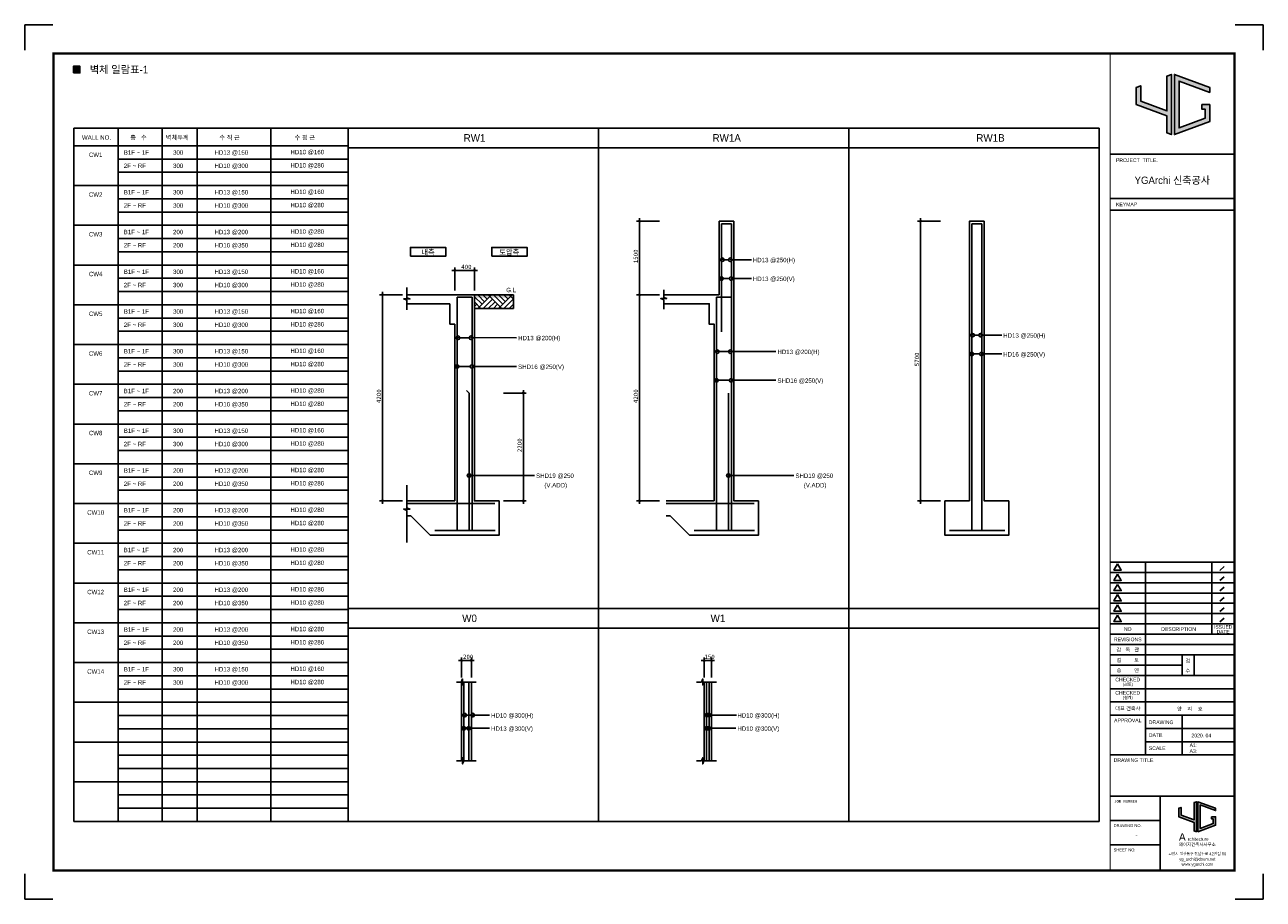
# Model space of a CAD drawing. Header units: millimetres. Extents: x 3445018 to 4174071, y -6064565 to -5122887.
# Tile 10 of 192: x 3669471 to 3694701, y -5885736 to -5867916. Entities that reach past the tile are written whole.
import ezdxf
from ezdxf.enums import TextEntityAlignment as Align

# ---------------------------------------------------------------- set-up
doc = ezdxf.new("R2010")
doc.units = ezdxf.units.MM
doc.header["$MEASUREMENT"] = 0
doc.layers.get('0').update_dxf_attribs({"linetype": 'CONTINUOUS'})
doc.layers.get('DEFPOINTS').update_dxf_attribs({"linetype": 'CONTINUOUS'})
for name, color, linetype in [('0-TEX(타이틀)', 2, 'CONTINUOUS'), ('6', 6, 'CONTINUOUS'), ('A_GE_FORM', 7, 'CONTINUOUS'), ('A_GE_TEXT', 3, 'CONTINUOUS'), ('COL', 2, 'CONTINUOUS'), ('DIM', 7, 'CONTINUOUS'), ('EL1', 2, 'CONTINUOUS'), ('guide', 9, 'CONTINUOUS'), ('HA', 9, 'CONTINUOUS'), ('RBO', 1, 'CONTINUOUS'), ('SY', 1, 'CONTINUOUS'), ('TE2', 2, 'CONTINUOUS'), ('WA1', 2, 'CONTINUOUS'), ('WAL', 3, 'CONTINUOUS'), ('글자-1', 3, 'CONTINUOUS'), ('문자', 2, 'CONTINUOUS')]:
    doc.layers.add(name, color=color, linetype=linetype)
doc.styles.add('HY울릉도 L', font='txt')
doc.styles.add('SDP-S', font='txt')
doc.styles.add('굴림', font='txt')
doc.styles.add('나눔고딕', font='txt')
doc.styles.add('돋움', font='txt')
doc.styles.add('돋움체', font='txt')
doc.styles.add('스타일1', font='HYWULM.TTF')
doc.styles.add('울릉도L', font='HYWULM.TTF')
doc.styles.add('울릉도M', font='HYWULM.TTF')
doc.dimstyles.new('SMDI-3', dxfattribs={"dimtxt": 3, "dimasz": 1, "dimexe": 2, "dimexo": 3, "dimgap": 1, "dimtad": 1, "dimdsep": 46, "dimtxsty": 'HY울릉도 L', "dimblk": 'Z_DOT', "dimcen": 2.5, "dimdle": 1.5, "dimclrd": 1, "dimclre": 1, "dimclrt": 2, "dimadec": 0, "dimazin": 0, "dimtfac": 1, "dimtix": 1, "dimtmove": 2, "dimatfit": 3, "dimldrblk": 'Z_DOT', "dimfxl": 2, "dimtvp": 1, "dimtolj": 1, "dimtzin": 0, "dimarcsym": 0})

# ---------------------------------------------------------------- blocks, each defined once
blk = doc.blocks.new('werwwerw')
at = {"true_color": 0xf50000}
h = blk.add_hatch(color=1, dxfattribs=at)
h.dxf.hatch_style = 1
h.paths.add_polyline_path([(1770.34, 1804.71), (1770.34, 1809.72), (1768.84, 1809.16), (1768.84, 1803.61), (1778.84, 1799.9), (1778.84, 1794.35), (1780.34, 1793.79), (1780.34, 1813.42), (1778.84, 1812.87), (1778.84, 1801.5)])
h.paths.add_polyline_path([(1782.84, 1811.27), (1792.84, 1807.56), (1792.84, 1809.16), (1781.34, 1813.42), (1781.34, 1793.79), (1792.84, 1798.05), (1792.84, 1803.61), (1790.24, 1803.61), (1790.24, 1802.11), (1791.34, 1802.11), (1791.34, 1799.09), (1782.84, 1795.95)])
at = {"color": 1, "true_color": 0xf50000}
for points in [[(1770.34, 1809.72), (1768.84, 1809.16), (1768.84, 1803.61), (1778.84, 1799.9), (1778.84, 1794.35), (1780.34, 1793.79), (1780.34, 1813.42), (1778.84, 1812.87), (1778.84, 1801.5), (1770.34, 1804.71), (1770.34, 1809.72), (1768.84, 1809.16)], [(1790.24, 1803.61), (1792.84, 1803.61), (1792.84, 1798.05), (1781.34, 1793.79), (1781.34, 1813.42), (1792.84, 1809.16), (1792.84, 1807.56), (1782.84, 1811.27), (1782.84, 1795.95), (1791.34, 1799.09), (1791.34, 1802.11), (1790.24, 1802.11), (1790.24, 1802.11), (1790.24, 1803.61)]]:
    blk.add_lwpolyline(points, dxfattribs=at)
at = {"color": 1, "true_color": 0xf50000, "insert": (1768.9, 1792.85), "char_height": 5, "attachment_point": 1}
blk.add_mtext_dynamic_manual_height_columns('{\\fBroadway|b0|i0|c0|p82;A}', width=3.0726, gutter_width=12.5, heights=[0], dxfattribs=at)
at = {"insert": (1774.73, 1789.95), "char_height": 2.1, "attachment_point": 1}
blk.add_mtext_dynamic_manual_height_columns('{\\fBroadway|b0|i0|c0|p82;rchitecture}', width=17.5999, gutter_width=12.5, heights=[0], dxfattribs=at)
blk = doc.blocks.new('sheet _서영')
at = {"true_color": 0xf50000}
h = blk.add_hatch(color=1, dxfattribs=at)
h.dxf.hatch_style = 1
h.paths.add_polyline_path([(-361932.13, -1058516.3), (-361932.13, -1058505.89), (-361935.25, -1058507.04), (-361935.25, -1058518.6), (-361914.45, -1058526.3), (-361914.45, -1058537.86), (-361911.33, -1058539.01), (-361911.33, -1058498.18), (-361914.45, -1058499.34), (-361914.45, -1058522.97)])
h.paths.add_polyline_path([(-361906.13, -1058502.67), (-361885.33, -1058510.37), (-361885.33, -1058507.04), (-361909.25, -1058498.18), (-361909.25, -1058539.01), (-361885.33, -1058530.15), (-361885.33, -1058518.6), (-361890.73, -1058518.6), (-361890.73, -1058521.72), (-361888.45, -1058521.72), (-361888.45, -1058527.98), (-361906.13, -1058534.53)])
at = {"color": 1, "true_color": 0xf50000}
for points in [[(-361932.13, -1058505.89), (-361935.25, -1058507.04), (-361935.25, -1058518.6), (-361914.45, -1058526.3), (-361914.45, -1058537.86), (-361911.33, -1058539.01), (-361911.33, -1058498.18), (-361914.45, -1058499.34), (-361914.45, -1058522.97), (-361932.13, -1058516.3), (-361932.13, -1058505.89), (-361935.25, -1058507.04)], [(-361890.73, -1058518.6), (-361885.33, -1058518.6), (-361885.33, -1058530.15), (-361909.25, -1058539.01), (-361909.25, -1058498.18), (-361885.33, -1058507.04), (-361885.33, -1058510.37), (-361906.13, -1058502.67), (-361906.13, -1058534.53), (-361888.45, -1058527.98), (-361888.45, -1058521.72), (-361890.73, -1058521.72), (-361890.73, -1058521.72), (-361890.73, -1058518.6)]]:
    blk.add_lwpolyline(points, dxfattribs=at)
at = {"layer": 'A_GE_FORM'}
for p, q in [((-362689.99, -1058464.44), (-362689.99, -1058481.68)), ((-362689.99, -1058464.44), (-362689.99, -1058481.68)), ((-362689.99, -1058464.44), (-362670.99, -1058464.44)), ((-361848.99, -1058464.44), (-361867.99, -1058464.44)), ((-361848.99, -1058464.44), (-361848.99, -1058481.68)), ((-362689.99, -1059041.18), (-362689.99, -1059058.43)), ((-362689.99, -1059041.18), (-362689.99, -1059058.43)), ((-361848.99, -1059041.18), (-361848.99, -1059058.43)), ((-362689.99, -1059058.43), (-362670.99, -1059058.43)), ((-361848.99, -1059058.43), (-361867.99, -1059058.43))]:
    blk.add_line(p, q, dxfattribs=at)
at = {"layer": 'A_GE_FORM', "color": 161}
for p, q in [((-361952.99, -1058552.43), (-361868.99, -1058552.43)), ((-361952.99, -1058582.43), (-361868.99, -1058582.43)), ((-361952.99, -1058590.43), (-361868.99, -1058590.43)), ((-361952.99, -1058829.43), (-361868.89, -1058829.43)), ((-361928.99, -1058960.43), (-361928.99, -1058829.43)), ((-361883.91, -1058878.43), (-361883.91, -1058829.43)), ((-361875.5, -1058832.51), (-361878.46, -1058835.03)), ((-361952.99, -1058836.43), (-361868.89, -1058836.43)), ((-361952.99, -1058843.43), (-361868.89, -1058843.43)), ((-361875.5, -1058839.51), (-361878.46, -1058842.03)), ((-361952.99, -1058850.43), (-361868.89, -1058850.43)), ((-361875.5, -1058846.51), (-361878.46, -1058849.03)), ((-361952.99, -1058857.43), (-361868.89, -1058857.43)), ((-361875.5, -1058853.51), (-361878.46, -1058856.03)), ((-361875.5, -1058860.51), (-361878.46, -1058863.03)), ((-361952.99, -1058864.43), (-361868.89, -1058864.43)), ((-361875.5, -1058867.51), (-361878.46, -1058870.03)), ((-361952.99, -1058871.43), (-361868.89, -1058871.43)), ((-361952.99, -1058878.43), (-361868.49, -1058878.43)), ((-361952.99, -1058885.43), (-361868.49, -1058885.43)), ((-361952.99, -1058892.43), (-361868.49, -1058892.43)), ((-361903.99, -1058906.43), (-361903.99, -1058892.43)), ((-361895.99, -1058906.43), (-361895.99, -1058892.43)), ((-361952.99, -1058899.43), (-361903.99, -1058899.43)), ((-361952.99, -1058906.43), (-361868.49, -1058906.43)), ((-361952.99, -1058915.43), (-361868.49, -1058915.43)), ((-361952.99, -1058924.43), (-361868.49, -1058924.43)), ((-361952.99, -1058933.43), (-361868.49, -1058933.43)), ((-361903.99, -1058960.43), (-361903.99, -1058933.43)), ((-361928.99, -1058942.43), (-361868.49, -1058942.43)), ((-361928.99, -1058951.43), (-361868.49, -1058951.43)), ((-361952.99, -1058960.43), (-361868.49, -1058960.43)), ((-361952.99, -1058988.43), (-361868.49, -1058988.43)), ((-361918.99, -1059038.93), (-361918.99, -1058988.43)), ((-361952.99, -1059004.93), (-361918.99, -1059004.93)), ((-361952.99, -1059021.43), (-361918.99, -1059021.43))]:
    blk.add_line(p, q, dxfattribs=at)
at = {"layer": 'A_GE_FORM', "const_width": 1.5}
blk.add_lwpolyline([(-361868.49, -1059038.93), (-362670.49, -1059038.93), (-362670.49, -1058483.93), (-361868.49, -1058483.93)], close=True, dxfattribs=at)
at = {"layer": 'A_GE_FORM', "const_width": 0.6}
blk.add_lwpolyline([(-361952.99, -1059038.93), (-361952.99, -1058483.93)], dxfattribs=at)
at = {"layer": 'A_GE_FORM', "color": 7}
for points in [[(-361947.88, -1058830.55), (-361950.34, -1058834.82), (-361945.41, -1058834.82)], [(-361947.88, -1058837.55), (-361950.34, -1058841.82), (-361945.41, -1058841.82)], [(-361947.88, -1058844.55), (-361950.34, -1058848.82), (-361945.41, -1058848.82)], [(-361947.88, -1058851.55), (-361950.34, -1058855.82), (-361945.41, -1058855.82)], [(-361947.88, -1058858.55), (-361950.34, -1058862.82), (-361945.41, -1058862.82)], [(-361947.88, -1058865.55), (-361950.34, -1058869.82), (-361945.41, -1058869.82)]]:
    blk.add_lwpolyline(points, close=True, dxfattribs=at)
at = {"xscale": 1.04, "yscale": 1.04, "zscale": 1.04}
blk.add_blockref('werwwerw', (-363745.9, -1060878.12), dxfattribs=at)
at = {"insert": (-361906.28, -1059020.17), "char_height": 2.16, "attachment_point": 1, "line_spacing_factor": 0.9, "style": '스타일1'}
blk.add_mtext_dynamic_manual_height_columns('{\\f이사만루체 Medium|b0|i0|c129|p2;와이지건축사사무소}', width=30.417, gutter_width=10, heights=[0], dxfattribs=at)
at = {"layer": 'A_GE_TEXT'}
for s, height, style, p in [('PROJECT  TITLE.', 2.5, '돋움', (-361948.99, -1058556.43)), ('KEYMAP', 2.5, '돋움', (-361948.99, -1058586.43)), ('DRAWING', 2.5, '돋움', (-361926.65, -1058938.25)), ('DATE', 2.5, '돋움', (-361926.65, -1058946.92)), ('A1:', 2.5, '돋움', (-361898.99, -1058953.83)), ('SCALE', 2.5, '돋움', (-361926.65, -1058955.83)), ('A3:', 2.5, '돋움', (-361898.99, -1058957.83)), ('DRAWING TITLE', 2.5, '돋움', (-361950.58, -1058963.93)), ('JOB NUMBER', 2, '나눔고딕', (-361950.2, -1058991.93)), ('DRAWING NO.', 2, '돋움', (-361950.59, -1059008.43)), ('SHEET NO.', 2, '돋움', (-361950.59, -1059024.93))]:
    blk.add_text(s, height=height, dxfattribs=dict(at, style=style)).set_placement(p, align=Align.MIDDLE_LEFT)
for s, height, style, p in [('YGArchi 신축공사', 5, '굴림', (-361910.74, -1058570.06)), ('NO', 2.5, '돋움', (-361940.99, -1058874.93)), ('DESCRIPTION', 2.5, '돋움', (-361906.45, -1058874.93)), ('ISSUED', 2.4, '돋움', (-361876.2, -1058873.45)), ('DATE', 2.4, '돋움', (-361876.2, -1058876.65)), ('REVISIONS', 2.5, '돋움', (-361940.99, -1058881.93)), ('감   독   관', 2.5, '돋움', (-361940.99, -1058888.93)), ('검         토', 2.5, '돋움', (-361940.99, -1058895.93)), ('승         인', 2.5, '돋움', (-361940.99, -1058902.93)), ('CHECKED', 2.5, '돋움', (-361940.99, -1058909.21)), ('(검토)', 2, '돋움', (-361940.99, -1058912.39)), ('CHECKED', 2.5, '돋움', (-361940.99, -1058918.21)), ('대표 건축사', 2.5, '돋움', (-361940.99, -1058928.78)), ('(설계)', 2, '돋움', (-361940.99, -1058921.39)), ('APPROVAL', 2.5, '돋움', (-361940.99, -1058936.93)), ('-', 2.5, '나눔고딕', (-361934.99, -1059014.93))]:
    blk.add_text(s, height=height, dxfattribs=dict(at, style=style)).set_placement(p, align=Align.MIDDLE_CENTER)
at = {"layer": 'A_GE_TEXT', "style": '돋움'}
for s, p in [('수', (-361901.77, -1058904.47)), ('검', (-361901.77, -1058897.75))]:
    blk.add_text(s, height=2.5, dxfattribs=at).set_placement(p)
at = {"layer": 'A_GE_TEXT', "style": '돋움', "width": 0.9}
for s, p in [('고양시 일산동구 정발산로 42번길 60', (-361893.74, -1059027.54)), ('yg_archi@daum.net', (-361893.74, -1059031.18)), ('www.ygarchi.com', (-361893.74, -1059034.62))]:
    blk.add_text(s, height=2, dxfattribs=at).set_placement(p, align=Align.MIDDLE_CENTER)
blk = doc.blocks.new('Z_DOT')
at = {"layer": 'DIM', "color": 1, "ltscale": 3}
for p, q in [((-2, 0), (2, 0)), ((0, -2), (0, 2))]:
    blk.add_line(p, q, dxfattribs=at)
for radius in [0.5, 0.25]:
    blk.add_circle((0, 0), radius, dxfattribs=at)
blk = doc.blocks.new('*D264')
at = {"layer": 'DEFPOINTS', "color": 0, "ltscale": 3, "transparency": 16777216}
for p in [(3679133, -5875420), (3679133, -5877620), (3679629, -5877620)]:
    blk.add_point(p, dxfattribs=at)
at = {"layer": 'DIM', "color": 1, "lineweight": -2, "ltscale": 3, "transparency": 16777216}
for p, q in [((3679223, -5875420), (3679689, -5875420)), ((3679629, -5875450), (3679629, -5877590)), ((3679223, -5877620), (3679689, -5877620))]:
    blk.add_line(p, q, dxfattribs=at)
at = {"layer": 'DIM', "color": 1, "lineweight": -2, "ltscale": 3, "transparency": 16777216, "xscale": 30, "yscale": 30, "zscale": 30}
for p, rotation in [((3679629, -5875420), 90), ((3679629, -5877620), 270)]:
    blk.add_blockref('Z_DOT', p, dxfattribs=dict(at, rotation=rotation))
at = {"layer": 'DIM', "color": 2, "ltscale": 3, "transparency": 16777216, "insert": (3679553, -5876520), "char_height": 90, "attachment_point": 5, "rotation": 90, "style": 'SDP-S'}
blk.add_mtext('\\A1; 2200', dxfattribs=at)
blk = doc.blocks.new('*D265')
at = {"layer": 'DEFPOINTS', "color": 0, "ltscale": 3, "transparency": 16777216}
for p in [(3677254, -5873420), (3676759, -5877620), (3677254, -5877620)]:
    blk.add_point(p, dxfattribs=at)
at = {"layer": 'DIM', "color": 1, "lineweight": -2, "ltscale": 3, "transparency": 16777216}
for p, q in [((3677164, -5873420), (3676699, -5873420)), ((3676759, -5873450), (3676759, -5877590)), ((3677164, -5877620), (3676699, -5877620))]:
    blk.add_line(p, q, dxfattribs=at)
at = {"layer": 'DIM', "color": 1, "lineweight": -2, "ltscale": 3, "transparency": 16777216, "xscale": 30, "yscale": 30, "zscale": 30}
for p, rotation in [((3676759, -5873420), 90), ((3676759, -5877620), 270)]:
    blk.add_blockref('Z_DOT', p, dxfattribs=dict(at, rotation=rotation))
at = {"layer": 'DIM', "color": 2, "ltscale": 3, "transparency": 16777216, "insert": (3676684, -5875520), "char_height": 90, "attachment_point": 5, "rotation": 90, "style": 'SDP-S'}
blk.add_mtext('\\A1; 4200', dxfattribs=at)
blk = doc.blocks.new('*D266')
at = {"layer": 'DEFPOINTS', "color": 0, "ltscale": 3, "transparency": 16777216}
for p in [(3678633, -5872925), (3678233, -5873420), (3678633, -5873420)]:
    blk.add_point(p, dxfattribs=at)
at = {"layer": 'DIM', "color": 1, "lineweight": -2, "ltscale": 3, "transparency": 16777216}
for p, q in [((3678233, -5873330), (3678233, -5872865)), ((3678263, -5872925), (3678603, -5872925)), ((3678633, -5873330), (3678633, -5872865))]:
    blk.add_line(p, q, dxfattribs=at)
at = {"layer": 'DIM', "color": 1, "lineweight": -2, "ltscale": 3, "transparency": 16777216, "xscale": 30, "yscale": 30, "zscale": 30, "rotation": 180}
blk.add_blockref('Z_DOT', (3678233, -5872925), dxfattribs=at)
at = {"layer": 'DIM', "color": 1, "lineweight": -2, "ltscale": 3, "transparency": 16777216, "xscale": 30, "yscale": 30, "zscale": 30}
blk.add_blockref('Z_DOT', (3678633, -5872925), dxfattribs=at)
at = {"layer": 'DIM', "color": 2, "ltscale": 3, "transparency": 16777216, "insert": (3678433, -5872850), "char_height": 90, "attachment_point": 5, "style": 'SDP-S'}
blk.add_mtext('\\A1; 400', dxfattribs=at)
blk = doc.blocks.new('*D267')
at = {"layer": 'DEFPOINTS', "color": 0, "ltscale": 3, "transparency": 16777216}
for p in [(3683462, -5880870), (3683312, -5881309), (3683462, -5881309)]:
    blk.add_point(p, dxfattribs=at)
at = {"layer": 'DIM', "color": 1, "lineweight": -2, "ltscale": 3, "transparency": 16777216}
for p, q in [((3683312, -5881219), (3683312, -5880810)), ((3683462, -5881219), (3683462, -5880810)), ((3683282, -5880870), (3683252, -5880870)), ((3683312, -5880870), (3683462, -5880870)), ((3683492, -5880870), (3683522, -5880870))]:
    blk.add_line(p, q, dxfattribs=at)
at = {"layer": 'DIM', "color": 1, "lineweight": -2, "ltscale": 3, "transparency": 16777216, "xscale": 30, "yscale": 30, "zscale": 30}
blk.add_blockref('Z_DOT', (3683312, -5880870), dxfattribs=at)
at = {"layer": 'DIM', "color": 1, "lineweight": -2, "ltscale": 3, "transparency": 16777216, "xscale": 30, "yscale": 30, "zscale": 30, "rotation": 180}
blk.add_blockref('Z_DOT', (3683462, -5880870), dxfattribs=at)
at = {"layer": 'DIM', "color": 2, "ltscale": 3, "transparency": 16777216, "insert": (3683387, -5880795), "char_height": 90, "attachment_point": 5, "style": 'SDP-S'}
blk.add_mtext('\\A1; 150', dxfattribs=at)
blk = doc.blocks.new('*D268')
at = {"layer": 'DEFPOINTS', "color": 0, "ltscale": 3, "transparency": 16777216}
for p in [(3678569, -5880870), (3678369, -5881309), (3678569, -5881309)]:
    blk.add_point(p, dxfattribs=at)
at = {"layer": 'DIM', "color": 1, "lineweight": -2, "ltscale": 3, "transparency": 16777216}
for p, q in [((3678369, -5881219), (3678369, -5880810)), ((3678569, -5881219), (3678569, -5880810)), ((3678339, -5880870), (3678309, -5880870)), ((3678369, -5880870), (3678569, -5880870)), ((3678599, -5880870), (3678629, -5880870))]:
    blk.add_line(p, q, dxfattribs=at)
at = {"layer": 'DIM', "color": 1, "lineweight": -2, "ltscale": 3, "transparency": 16777216, "xscale": 30, "yscale": 30, "zscale": 30}
blk.add_blockref('Z_DOT', (3678369, -5880870), dxfattribs=at)
at = {"layer": 'DIM', "color": 1, "lineweight": -2, "ltscale": 3, "transparency": 16777216, "xscale": 30, "yscale": 30, "zscale": 30, "rotation": 180}
blk.add_blockref('Z_DOT', (3678569, -5880870), dxfattribs=at)
at = {"layer": 'DIM', "color": 2, "ltscale": 3, "transparency": 16777216, "insert": (3678469, -5880795), "char_height": 90, "attachment_point": 5, "style": 'SDP-S'}
blk.add_mtext('\\A1; 200', dxfattribs=at)
blk = doc.blocks.new('*D269')
at = {"layer": 'DEFPOINTS', "color": 0, "ltscale": 3, "transparency": 16777216}
for p in [(3682489, -5873420), (3681994, -5877620), (3682489, -5877620)]:
    blk.add_point(p, dxfattribs=at)
at = {"layer": 'DIM', "color": 1, "lineweight": -2, "ltscale": 3, "transparency": 16777216}
for p, q in [((3682399, -5873420), (3681934, -5873420)), ((3681994, -5873450), (3681994, -5877590)), ((3682399, -5877620), (3681934, -5877620))]:
    blk.add_line(p, q, dxfattribs=at)
at = {"layer": 'DIM', "color": 1, "lineweight": -2, "ltscale": 3, "transparency": 16777216, "xscale": 30, "yscale": 30, "zscale": 30}
for p, rotation in [((3681994, -5873420), 90), ((3681994, -5877620), 270)]:
    blk.add_blockref('Z_DOT', p, dxfattribs=dict(at, rotation=rotation))
at = {"layer": 'DIM', "color": 2, "ltscale": 3, "transparency": 16777216, "insert": (3681918, -5875520), "char_height": 90, "attachment_point": 5, "rotation": 90, "style": 'SDP-S'}
blk.add_mtext('\\A1; 4200', dxfattribs=at)
blk = doc.blocks.new('*D270')
at = {"layer": 'DEFPOINTS', "color": 0, "ltscale": 3, "transparency": 16777216}
for p in [(3682489, -5871920), (3681994, -5873420), (3682489, -5873420)]:
    blk.add_point(p, dxfattribs=at)
at = {"layer": 'DIM', "color": 1, "lineweight": -2, "ltscale": 3, "transparency": 16777216}
for p, q in [((3682399, -5871920), (3681934, -5871920)), ((3681994, -5871950), (3681994, -5873390)), ((3682399, -5873420), (3681934, -5873420))]:
    blk.add_line(p, q, dxfattribs=at)
at = {"layer": 'DIM', "color": 1, "lineweight": -2, "ltscale": 3, "transparency": 16777216, "xscale": 30, "yscale": 30, "zscale": 30}
for p, rotation in [((3681994, -5871920), 90), ((3681994, -5873420), 270)]:
    blk.add_blockref('Z_DOT', p, dxfattribs=dict(at, rotation=rotation))
at = {"layer": 'DIM', "color": 2, "ltscale": 3, "transparency": 16777216, "insert": (3681918, -5872670), "char_height": 90, "attachment_point": 5, "rotation": 90, "style": 'SDP-S'}
blk.add_mtext('\\A1; 1500', dxfattribs=at)
blk = doc.blocks.new('*D271')
at = {"layer": 'DEFPOINTS', "color": 0, "ltscale": 3, "transparency": 16777216}
for p in [(3688216, -5871920), (3687721, -5877620), (3688216, -5877620)]:
    blk.add_point(p, dxfattribs=at)
at = {"layer": 'DIM', "color": 1, "lineweight": -2, "ltscale": 3, "transparency": 16777216}
for p, q in [((3688126, -5871920), (3687661, -5871920)), ((3687721, -5871950), (3687721, -5877590)), ((3688126, -5877620), (3687661, -5877620))]:
    blk.add_line(p, q, dxfattribs=at)
at = {"layer": 'DIM', "color": 1, "lineweight": -2, "ltscale": 3, "transparency": 16777216, "xscale": 30, "yscale": 30, "zscale": 30}
for p, rotation in [((3687721, -5871920), 90), ((3687721, -5877620), 270)]:
    blk.add_blockref('Z_DOT', p, dxfattribs=dict(at, rotation=rotation))
at = {"layer": 'DIM', "color": 2, "ltscale": 3, "transparency": 16777216, "insert": (3687646, -5874770), "char_height": 90, "attachment_point": 5, "rotation": 90, "style": 'SDP-S'}
blk.add_mtext('\\A1; 5700', dxfattribs=at)

msp = doc.modelspace()

# ---------------------------------------------------------------- hatches: boundary and pattern name
at = {"layer": 'HA'}
h = msp.add_hatch(dxfattribs=at)
h.set_pattern_fill('G38', color=256, scale=600, angle=45, style=0, pattern_type=2)
h.set_pattern_definition([(45, (3682551.94, -5866877.9), (-212.132, 212.132), [600, 0]), (45, (3682286.77, -5866612.73), (3e-14, 424.264), [300, -300]), (45, (3682233.74, -5866559.7), (3e-14, 424.264), [300, -300]), (45, (3682180.7, -5866506.67), (3e-14, 424.264), [300, -300]), (135, (3682551.94, -5866877.9), (-212.132, -212.132), [600, 0]), (135, (3682604.97, -5866824.87), (-424.264, 5e-14), [300, -300]), (135, (3682658, -5866771.83), (-424.264, 5e-14), [300, -300]), (135, (3682711.04, -5866718.8), (-424.264, 5e-14), [300, -300])])
h.paths.add_polyline_path([(3679426.311, -5873696.684), (3679426.311, -5873420.189), (3678633.332, -5873420.189), (3678633.332, -5873696.684)])
at = {"layer": 'WA1'}
h = msp.add_hatch(color=256, dxfattribs=at)
h.dxf.hatch_style = 1
h.paths.add_polyline_path([(3683671.054, -5872702.041, -1), (3683701.054, -5872702.041, -1)])
h = msp.add_hatch(color=256, dxfattribs=at)
h.dxf.hatch_style = 1
h.paths.add_polyline_path([(3683860.914, -5872702.041, 1), (3683830.914, -5872702.041, 1)])
h = msp.add_hatch(color=256, dxfattribs=at)
h.dxf.hatch_style = 1
h.paths.add_polyline_path([(3678287.89, -5874291.714, -1), (3678317.89, -5874291.714, -1)])
h = msp.add_hatch(color=256, dxfattribs=at)
h.dxf.hatch_style = 1
h.paths.add_polyline_path([(3678577.75, -5874291.714, 1), (3678547.75, -5874291.714, 1)])
h = msp.add_hatch(color=256, dxfattribs=at)
h.dxf.hatch_style = 1
h.paths.add_polyline_path([(3688771.054, -5874239.92, -1), (3688801.054, -5874239.92, -1)])
h = msp.add_hatch(color=256, dxfattribs=at)
h.dxf.hatch_style = 1
h.paths.add_polyline_path([(3688960.914, -5874239.92, 1), (3688930.914, -5874239.92, 1)])
h = msp.add_hatch(color=256, dxfattribs=at)
h.dxf.hatch_style = 1
h.paths.add_polyline_path([(3683571.054, -5874574.009, -1), (3683601.054, -5874574.009, -1)])
h = msp.add_hatch(color=256, dxfattribs=at)
h.dxf.hatch_style = 1
h.paths.add_polyline_path([(3683860.914, -5874574.009, 1), (3683830.914, -5874574.009, 1)])
h = msp.add_hatch(color=256, dxfattribs=at)
h.dxf.hatch_style = 1
h.paths.add_polyline_path([(3678423.84, -5881980.998, -1), (3678453.84, -5881980.998, -1)])
h = msp.add_hatch(color=256, dxfattribs=at)
h.dxf.hatch_style = 1
h.paths.add_polyline_path([(3678613.7, -5881980.998, 1), (3678583.7, -5881980.998, 1)])
h = msp.add_hatch(color=256, dxfattribs=at)
h.dxf.hatch_style = 1
h.paths.add_polyline_path([(3683356.912, -5881980.998, -1), (3683386.912, -5881980.998, -1)])
h = msp.add_hatch(color=256, dxfattribs=at)
h.dxf.hatch_style = 1
h.paths.add_polyline_path([(3683421.677, -5881980.998, 1), (3683391.677, -5881980.998, 1)])

# ---------------------------------------------------------------- linework, layer by layer
at = {"layer": '6'}
msp.add_lwpolyline([(3679426.311, -5873696.684), (3679426.311, -5873420.189), (3678633.332, -5873420.189), (3678633.332, -5873696.684)], close=True, dxfattribs=at)
at = {"layer": 'COL', "linetype": 'Continuous'}
for p, q in [((3683866.497, -5871970.189), (3683666.497, -5871970.189)), ((3683666.497, -5871970.189), (3683666.497, -5874170.189)), ((3683866.497, -5878220.189), (3683866.497, -5871970.189)), ((3688966.497, -5871970.189), (3688766.497, -5871970.189)), ((3688766.497, -5871970.189), (3688766.497, -5878220.189)), ((3688966.497, -5878220.189), (3688966.497, -5871970.189)), ((3678283.335, -5873470.189), (3678283.335, -5878220.189)), ((3678283.335, -5873470.189), (3678583.335, -5873470.189)), ((3678583.335, -5878220.189), (3678583.335, -5873470.189)), ((3683566.497, -5873470.189), (3683566.497, -5878220.189)), ((3678521.485, -5875419.972), (3678471.485, -5875369.972)), ((3678521.485, -5875419.972), (3678521.485, -5878220.189)), ((3683804.647, -5875419.972), (3683804.647, -5878220.189)), ((3677254.206, -5877670.189), (3679049.402, -5877670.189)), ((3682537.368, -5877670.189), (3684332.564, -5877670.189)), ((3677825.82, -5878220.189), (3679054.65, -5878220.189)), ((3678283.335, -5878220.189), (3678583.335, -5878220.189)), ((3678471.488, -5878220.189), (3678441.488, -5878220.189)), ((3683108.982, -5878220.189), (3684337.812, -5878220.189)), ((3683566.497, -5878220.189), (3683866.497, -5878220.189)), ((3683754.65, -5878220.189), (3683724.65, -5878220.189)), ((3688308.982, -5878220.189), (3689437.814, -5878220.189)), ((3688666.497, -5878220.189), (3688966.497, -5878220.189)), ((3688854.65, -5878220.189), (3688824.65, -5878220.189)), ((3678419.285, -5881309.017), (3678419.285, -5882914.399)), ((3678519.285, -5882914.399), (3678519.285, -5881309.017)), ((3683362.262, -5881309.017), (3683362.262, -5882914.399)), ((3683412.262, -5882914.399), (3683412.262, -5881309.017))]:
    msp.add_line(p, q, dxfattribs=at)
msp.add_lwpolyline([(3683566.497, -5873470.189), (3683866.497, -5873470.189)], dxfattribs=at)
at = {"layer": 'DIM'}
for p, q in [((3683916.497, -5871920.189), (3683616.497, -5871920.189)), ((3683616.497, -5871920.189), (3683616.497, -5873420.189)), ((3683916.497, -5873420.189), (3683916.497, -5871920.189)), ((3688716.497, -5871920.189), (3688716.497, -5873420.189)), ((3689016.497, -5873420.189), (3689016.497, -5871920.189)), ((3682537.368, -5877620.189), (3683516.497, -5877620.189))]:
    msp.add_line(p, q, dxfattribs=at)
for points in [[(3688716.497, -5877620.189), (3688716.497, -5874020.189), (3688716.497, -5874020.189), (3688716.497, -5871920.189), (3689016.497, -5871920.189)], [(3678633.332, -5873420.189), (3678633.332, -5877620.189), (3679133.332, -5877620.189), (3679133.332, -5878320.189), (3677733.335, -5878320.189), (3677333.335, -5877920.189), (3677254.206, -5877920.189)], [(3683616.497, -5873420.189), (3682488.72, -5873420.189)], [(3683916.494, -5873420.189), (3683916.494, -5877620.189), (3684416.494, -5877620.189), (3684416.494, -5878320.189), (3683016.497, -5878320.189), (3682616.497, -5877920.189), (3682537.368, -5877920.189)], [(3689016.494, -5873420.189), (3689016.494, -5877620.189), (3689516.497, -5877620.189), (3689516.497, -5878320.189), (3688216.497, -5878320.189), (3688216.497, -5877620.189)], [(3683516.497, -5877620.189), (3683516.497, -5874020.189), (3683416.497, -5874020.189), (3683416.497, -5873600.189), (3682488.72, -5873600.189)], [(3688216.497, -5878320.189), (3688216.497, -5877620.189), (3688716.497, -5877620.189)]]:
    msp.add_lwpolyline(points, dxfattribs=at)
at = {"layer": 'EL1'}
msp.add_solid([(3678633.332, -5873480.189), (3678633.332, -5873420.189), (3679426.311, -5873480.189), (3679426.311, -5873420.189)], dxfattribs=at)
at = {"layer": 'guide'}
for p, q in [((3670471.959, -5870021.695), (3676058.991, -5870021.695)), ((3670471.959, -5870021.695), (3670471.959, -5884151.695)), ((3671371.959, -5870021.695), (3671371.959, -5884151.695)), ((3672271.959, -5870021.695), (3672271.959, -5884151.695)), ((3672983.991, -5870021.695), (3672983.991, -5884151.695)), ((3674483.991, -5870021.695), (3674483.991, -5884151.695)), ((3676058.991, -5884151.695), (3676058.991, -5870021.695)), ((3676058.991, -5870021.695), (3691358.991, -5870021.695)), ((3676058.991, -5870021.695), (3676058.991, -5884151.695)), ((3681158.991, -5884151.695), (3681158.991, -5870021.695)), ((3686258.991, -5884151.695), (3686258.991, -5870021.695)), ((3691358.991, -5884151.695), (3691358.991, -5870021.695)), ((3670471.959, -5870381.695), (3676058.991, -5870381.695)), ((3676058.991, -5870421.695), (3691358.991, -5870421.695)), ((3671371.959, -5870651.695), (3676058.991, -5870651.695)), ((3671371.959, -5870921.695), (3676058.991, -5870921.695)), ((3670471.959, -5871191.695), (3676058.991, -5871191.695)), ((3671371.959, -5871461.695), (3676058.991, -5871461.695)), ((3671371.959, -5871731.695), (3676058.991, -5871731.695)), ((3670471.959, -5872001.695), (3676058.991, -5872001.695)), ((3671371.959, -5872271.695), (3676058.991, -5872271.695)), ((3671371.959, -5872541.695), (3676058.991, -5872541.695)), ((3670471.959, -5872811.695), (3676058.991, -5872811.695)), ((3671371.959, -5873081.695), (3676058.991, -5873081.695)), ((3671371.959, -5873351.695), (3676058.991, -5873351.695)), ((3670471.959, -5873621.695), (3676058.991, -5873621.695)), ((3671371.959, -5873891.695), (3676058.991, -5873891.695)), ((3671371.959, -5874161.695), (3676058.991, -5874161.695)), ((3670471.959, -5874431.695), (3676058.991, -5874431.695)), ((3671371.959, -5874701.695), (3676058.991, -5874701.695)), ((3671371.959, -5874971.695), (3676058.991, -5874971.695)), ((3670471.959, -5875241.695), (3676058.991, -5875241.695)), ((3671371.959, -5875511.695), (3676058.991, -5875511.695)), ((3671371.959, -5875781.695), (3676058.991, -5875781.695)), ((3670471.959, -5876051.695), (3676058.991, -5876051.695)), ((3671371.959, -5876321.695), (3676058.991, -5876321.695)), ((3671371.959, -5876591.695), (3676058.991, -5876591.695)), ((3670471.959, -5876861.695), (3676058.991, -5876861.695)), ((3671371.959, -5877131.695), (3676058.991, -5877131.695)), ((3671371.959, -5877401.695), (3676058.991, -5877401.695)), ((3670471.959, -5877671.695), (3676058.991, -5877671.695)), ((3671371.959, -5877941.695), (3676058.991, -5877941.695)), ((3671371.959, -5878211.695), (3676058.991, -5878211.695)), ((3670471.959, -5878481.695), (3676058.991, -5878481.695)), ((3671371.959, -5878751.695), (3676058.991, -5878751.695)), ((3671371.959, -5879021.695), (3676058.991, -5879021.695)), ((3670471.959, -5879291.695), (3676058.991, -5879291.695)), ((3671371.959, -5879561.695), (3676058.991, -5879561.695)), ((3671371.959, -5879831.695), (3676058.991, -5879831.695)), ((3691358.991, -5879810.93), (3676058.991, -5879810.93)), ((3670471.959, -5880101.695), (3676058.991, -5880101.695)), ((3676058.991, -5880210.93), (3691358.991, -5880210.93))]:
    msp.add_line(p, q, dxfattribs=at)
at = {"layer": 'guide', "ltscale": 2}
for p, q in [((3671371.959, -5880371.695), (3676058.991, -5880371.695)), ((3671371.959, -5880641.695), (3676058.991, -5880641.695)), ((3670471.959, -5880911.695), (3676058.991, -5880911.695)), ((3671371.959, -5881181.695), (3676058.991, -5881181.695)), ((3671371.959, -5881451.695), (3676058.991, -5881451.695)), ((3670471.959, -5881721.695), (3676058.991, -5881721.695)), ((3671371.959, -5881991.695), (3676058.991, -5881991.695)), ((3671371.959, -5882261.695), (3676058.991, -5882261.695)), ((3670471.959, -5882531.695), (3676058.991, -5882531.695)), ((3671371.959, -5882801.695), (3676058.991, -5882801.695)), ((3671371.959, -5883071.695), (3676058.991, -5883071.695)), ((3670471.959, -5883341.695), (3676058.991, -5883341.695)), ((3671371.959, -5883611.695), (3676058.991, -5883611.695)), ((3671371.959, -5883881.695), (3676058.991, -5883881.695)), ((3670471.959, -5884151.695), (3691358.991, -5884151.695))]:
    msp.add_line(p, q, dxfattribs=at)
at = {"layer": 'RBO'}
for points in [[(3677326.282, -5872632.228), (3677326.282, -5872452.228), (3678046.282, -5872452.228), (3678046.282, -5872632.228)], [(3678983.789, -5872632.228), (3678983.789, -5872452.228), (3679703.789, -5872452.228), (3679703.789, -5872632.228)]]:
    msp.add_lwpolyline(points, close=True, dxfattribs=at)
at = {"layer": 'SY', "linetype": 'Continuous'}
for p, q in [((3683717.024, -5872702.908), (3683808.033, -5872702.908)), ((3683880.03, -5872702.908), (3684274.576, -5872702.908)), ((3683700.639, -5873086.488), (3683826.466, -5873086.488)), ((3683898.464, -5873086.488), (3684274.576, -5873086.488)), ((3683921.362, -5873086.488), (3684274.576, -5873086.488)), ((3678333.86, -5874292.581), (3678524.868, -5874292.581)), ((3678562.75, -5874291.714), (3679491.412, -5874292.581)), ((3688817.024, -5874240.787), (3688908.033, -5874240.787)), ((3688980.03, -5874240.787), (3689374.576, -5874240.787)), ((3683617.024, -5874574.876), (3683808.033, -5874574.876)), ((3683845.914, -5874574.009), (3684774.576, -5874574.876)), ((3688800.639, -5874624.367), (3688926.466, -5874624.367)), ((3688998.464, -5874624.367), (3689374.576, -5874624.367)), ((3689021.362, -5874624.367), (3689374.576, -5874624.367)), ((3678317.475, -5874877.951), (3678543.302, -5874877.951)), ((3678581.184, -5874877.084), (3679491.412, -5874877.951)), ((3678604.082, -5874877.084), (3679491.412, -5874877.951)), ((3683600.639, -5875160.246), (3683826.466, -5875160.246)), ((3683864.348, -5875159.379), (3684774.576, -5875160.246)), ((3683887.246, -5875159.379), (3684774.576, -5875160.246)), ((3678528.258, -5877098.334), (3679857.962, -5877098.334)), ((3679080.382, -5877098.334), (3679857.962, -5877098.334)), ((3683811.422, -5877098.334), (3685141.127, -5877098.334)), ((3684363.546, -5877098.334), (3685141.127, -5877098.334)), ((3678369.81, -5881981.865), (3678560.818, -5881981.865)), ((3678532.816, -5881981.865), (3678941.024, -5881981.865)), ((3683412.788, -5881981.865), (3683353.796, -5881981.865)), ((3683440.793, -5881981.865), (3683974.001, -5881981.865)), ((3678353.425, -5882251.187), (3678579.252, -5882251.187)), ((3678551.25, -5882251.187), (3678941.024, -5882251.187)), ((3678574.148, -5882251.187), (3678941.024, -5882251.187)), ((3683396.403, -5882251.187), (3683372.23, -5882251.187)), ((3683444.227, -5882251.187), (3683959.001, -5882251.187)), ((3683467.125, -5882251.187), (3683959.001, -5882251.187))]:
    msp.add_line(p, q, dxfattribs=at)
at = {"layer": 'SY'}
for points in [[(3677254.206, -5873271.627), (3677254.206, -5873477.606), (3677316.706, -5873502.606), (3677191.706, -5873502.606), (3677254.206, -5873527.606), (3677254.206, -5873727.484)], [(3682488.72, -5873314.561), (3682488.72, -5873471.477), (3682551.22, -5873496.477), (3682426.22, -5873496.477), (3682488.72, -5873521.477), (3682488.72, -5873712.243)], [(3677254.206, -5877294.668), (3677254.206, -5877761.898), (3677316.706, -5877786.898), (3677191.706, -5877786.898), (3677254.206, -5877811.898), (3677254.206, -5878466.658)], [(3678669.893, -5881309.017), (3678413.913, -5881309.017), (3678388.913, -5881371.517), (3678388.913, -5881246.517), (3678363.913, -5881309.017), (3678264.035, -5881309.017)], [(3683562.87, -5881309.017), (3683306.89, -5881309.017), (3683281.89, -5881371.517), (3683281.89, -5881246.517), (3683256.89, -5881309.017), (3683157.013, -5881309.017)], [(3678669.893, -5882914.399), (3678413.913, -5882914.399), (3678388.913, -5882976.899), (3678388.913, -5882851.899), (3678363.913, -5882914.399), (3678264.035, -5882914.399)], [(3683562.87, -5882914.399), (3683306.89, -5882914.399), (3683281.89, -5882976.899), (3683281.89, -5882851.899), (3683256.89, -5882914.399), (3683157.013, -5882914.399)]]:
    msp.add_lwpolyline(points, dxfattribs=at)
at = {"layer": 'SY', "linetype": 'Continuous'}
for centre in [(3683681.026, -5872704.558), (3683844.031, -5872704.558), (3683664.641, -5873088.137), (3683862.465, -5873088.137), (3678297.861, -5874294.231), (3678560.867, -5874294.231), (3688781.026, -5874242.437), (3688944.031, -5874242.437), (3683581.026, -5874576.525), (3683844.031, -5874576.525), (3688764.641, -5874626.016), (3688962.465, -5874626.016), (3678281.476, -5874879.601), (3678579.301, -5874879.601), (3683564.641, -5875161.895), (3683862.465, -5875161.895), (3678521.485, -5877099.984), (3683804.65, -5877099.984), (3678433.811, -5881983.515), (3678596.817, -5881983.515), (3683366.884, -5881983.515), (3683404.795, -5881983.515), (3678417.427, -5882252.837), (3678515.251, -5882252.837), (3683360.404, -5882252.837), (3683408.229, -5882252.837)]:
    msp.add_circle(centre, 36.037, dxfattribs=at)
at = {"layer": 'WA1'}
for points in [[(3683916.497, -5877620.189), (3683916.497, -5873420.189)], [(3689016.497, -5877620.189), (3689016.497, -5873420.189)]]:
    msp.add_lwpolyline(points, dxfattribs=at)
at = {"layer": 'WAL', "color": 9}
for p, q in [((3677254.206, -5873420.189), (3678633.332, -5873420.189)), ((3677254.206, -5873600.189), (3678133.332, -5873600.189)), ((3678133.332, -5873600.189), (3678133.332, -5874020.189)), ((3678133.332, -5874020.189), (3678233.335, -5874020.189)), ((3678233.335, -5874020.189), (3678233.335, -5877620.189)), ((3677254.206, -5877620.189), (3678233.335, -5877620.189)), ((3678369.285, -5881309.017), (3678369.285, -5882914.399)), ((3678569.282, -5881309.017), (3678569.282, -5882914.399)), ((3683312.262, -5881309.017), (3683312.262, -5882914.399)), ((3683462.26, -5881309.017), (3683462.26, -5882914.399))]:
    msp.add_line(p, q, dxfattribs=at)
at = {"layer": '문자', "color": 3}
msp.add_lwpolyline([(3670461.504, -5868896.436), (3670596.504, -5868896.436), (3670596.504, -5868761.436), (3670461.504, -5868761.436)], close=True, dxfattribs=at)
at = {"layer": '문자'}
msp.add_solid([(3670461.504, -5868761.436), (3670596.504, -5868761.436), (3670461.504, -5868896.436), (3670596.504, -5868896.436)], dxfattribs=at)

# ---------------------------------------------------------------- block references
at = {"layer": '문자', "xscale": 30, "yscale": 30, "zscale": 30}
msp.add_blockref('sheet _서영', (14550171.1, 25886017.197), dxfattribs=at)

# ---------------------------------------------------------------- texts
at = {"layer": '0-TEX(타이틀)', "style": '굴림'}
for s, height, p in [('양    지    호', 75, (3693465.232, -5881856.254)), ('2020. 04', 74.6, (3693641.04, -5882398.403))]:
    msp.add_text(s, height=height, dxfattribs=at).set_placement(p, align=Align.MIDDLE_RIGHT)
at = {"layer": 'TE2', "style": '돋움체'}
for s, p in [('내측', (3677685.042, -5872546.379)), ('토압측', (3679342.55, -5872546.379))]:
    msp.add_text(s, height=105, dxfattribs=at).set_placement(p, align=Align.MIDDLE)
at = {"layer": '글자-1', "color": 3, "ltscale": 2, "style": '울릉도M'}
for s, p in [('WALL NO.', (3670635.696, -5870258.017)), ('층   수', (3671620.096, -5870258.017)), ('벽체두께', (3672346.82, -5870258.017)), ('수 직 근', (3673434.432, -5870258.017)), ('수 평 근', (3674966.901, -5870258.017))]:
    msp.add_text(s, height=90, dxfattribs=at).set_placement(p)
for s, p in [('CW1', (3670915.696, -5870637.011)), ('CW2', (3670915.696, -5871447.011)), ('CW3', (3670915.696, -5872257.011)), ('CW4', (3670915.696, -5873067.011)), ('CW5', (3670915.696, -5873877.011)), ('CW6', (3670915.696, -5874687.011)), ('CW7', (3670915.696, -5875497.011)), ('CW8', (3670915.696, -5876307.011)), ('CW9', (3670915.696, -5877117.011)), ('CW10', (3670915.696, -5877927.011)), ('CW11', (3670915.696, -5878737.011)), ('CW12', (3670915.696, -5879547.011)), ('CW13', (3670915.696, -5880357.011)), ('CW14', (3670915.696, -5881167.011))]:
    msp.add_text(s, height=90, dxfattribs=at).set_placement(p, align=Align.BOTTOM_CENTER)
at = {"layer": '문자', "color": 3, "style": '돋움'}
msp.add_text('벽체 일람표-1', height=153, dxfattribs=at).set_placement((3670794.244, -5868828.936), align=Align.MIDDLE_LEFT)
for s, p in [('RW1', (3678634.577, -5870221.695)), ('RW1A', (3683770.976, -5870221.695)), ('RW1B', (3689145.436, -5870221.695)), ('W0', (3678532.522, -5880010.93)), ('W1', (3683593.277, -5880010.93))]:
    msp.add_text(s, height=153, dxfattribs=at).set_placement(p, align=Align.MIDDLE)
at = {"layer": '문자', "ltscale": 2, "style": '울릉도L'}
for s, p in [('B1F ~ 1F', (3671488.365, -5870564.155)), ('300', (3672492.095, -5870564.155)), ('HD13 @150', (3673336.618, -5870564.155)), ('HD10 @160', (3674883.776, -5870554.691)), ('2F ~ RF', (3671488.365, -5870834.155)), ('300', (3672492.095, -5870834.155)), ('HD10 @300', (3673336.618, -5870834.155)), ('HD10 @280', (3674883.776, -5870824.691)), ('HD10 @160', (3674883.776, -5871364.691)), ('B1F ~ 1F', (3671488.365, -5871374.155)), ('300', (3672492.095, -5871374.155)), ('HD13 @150', (3673336.618, -5871374.155)), ('2F ~ RF', (3671488.365, -5871644.155)), ('300', (3672492.095, -5871644.155)), ('HD10 @300', (3673336.618, -5871644.155)), ('HD10 @280', (3674883.776, -5871634.691)), ('B1F ~ 1F', (3671488.365, -5872184.155)), ('200', (3672492.095, -5872184.155)), ('HD13 @200', (3673336.618, -5872184.155)), ('HD10 @280', (3674883.776, -5872174.691)), ('2F ~ RF', (3671488.365, -5872454.155)), ('200', (3672492.095, -5872454.155)), ('HD10 @350', (3673336.618, -5872454.155)), ('HD10 @280', (3674883.776, -5872444.691)), ('B1F ~ 1F', (3671488.365, -5872994.155)), ('300', (3672492.095, -5872994.155)), ('HD13 @150', (3673336.618, -5872994.155)), ('HD10 @160', (3674883.776, -5872984.691)), ('2F ~ RF', (3671488.365, -5873264.155)), ('300', (3672492.095, -5873264.155)), ('HD10 @300', (3673336.618, -5873264.155)), ('HD10 @280', (3674883.776, -5873254.691)), ('B1F ~ 1F', (3671488.365, -5873804.155)), ('300', (3672492.095, -5873804.155)), ('HD13 @150', (3673336.618, -5873804.155)), ('HD10 @160', (3674883.776, -5873794.691)), ('2F ~ RF', (3671488.365, -5874074.155)), ('300', (3672492.095, -5874074.155)), ('HD10 @300', (3673336.618, -5874074.155)), ('HD10 @280', (3674883.776, -5874064.691)), ('B1F ~ 1F', (3671488.365, -5874614.155)), ('300', (3672492.095, -5874614.155)), ('HD13 @150', (3673336.618, -5874614.155)), ('HD10 @160', (3674883.776, -5874604.691)), ('2F ~ RF', (3671488.365, -5874884.155)), ('300', (3672492.095, -5874884.155)), ('HD10 @300', (3673336.618, -5874884.155)), ('HD10 @280', (3674883.776, -5874874.691)), ('B1F ~ 1F', (3671488.365, -5875424.155)), ('200', (3672492.095, -5875424.155)), ('HD13 @200', (3673336.618, -5875424.155)), ('HD10 @280', (3674883.776, -5875414.691)), ('2F ~ RF', (3671488.365, -5875694.155)), ('200', (3672492.095, -5875694.155)), ('HD10 @350', (3673336.618, -5875694.155)), ('HD10 @280', (3674883.776, -5875684.691)), ('B1F ~ 1F', (3671488.365, -5876234.155)), ('300', (3672492.095, -5876234.155)), ('HD13 @150', (3673336.618, -5876234.155)), ('HD10 @160', (3674883.776, -5876224.691)), ('2F ~ RF', (3671488.365, -5876504.155)), ('300', (3672492.095, -5876504.155)), ('HD10 @300', (3673336.618, -5876504.155)), ('HD10 @280', (3674883.776, -5876494.691)), ('B1F ~ 1F', (3671488.365, -5877044.155)), ('200', (3672492.095, -5877044.155)), ('HD13 @200', (3673336.618, -5877044.155)), ('HD10 @280', (3674883.776, -5877034.691)), ('2F ~ RF', (3671488.365, -5877314.155)), ('200', (3672492.095, -5877314.155)), ('HD10 @350', (3673336.618, -5877314.155)), ('HD10 @280', (3674883.776, -5877304.691)), ('B1F ~ 1F', (3671488.365, -5877854.155)), ('200', (3672492.095, -5877854.155)), ('HD13 @200', (3673336.618, -5877854.155)), ('HD10 @280', (3674883.776, -5877844.691)), ('2F ~ RF', (3671488.365, -5878124.155)), ('200', (3672492.095, -5878124.155)), ('HD10 @350', (3673336.618, -5878124.155)), ('HD10 @280', (3674883.776, -5878114.691)), ('B1F ~ 1F', (3671488.365, -5878664.155)), ('200', (3672492.095, -5878664.155)), ('HD13 @200', (3673336.618, -5878664.155)), ('HD10 @280', (3674883.776, -5878654.691)), ('HD10 @280', (3674883.776, -5878924.691)), ('2F ~ RF', (3671488.365, -5878934.155)), ('200', (3672492.095, -5878934.155)), ('HD10 @350', (3673336.618, -5878934.155)), ('B1F ~ 1F', (3671488.365, -5879474.155)), ('200', (3672492.095, -5879474.155)), ('HD13 @200', (3673336.618, -5879474.155)), ('HD10 @280', (3674883.776, -5879464.691)), ('2F ~ RF', (3671488.365, -5879744.155)), ('200', (3672492.095, -5879744.155)), ('HD10 @350', (3673336.618, -5879744.155)), ('HD10 @280', (3674883.776, -5879734.691)), ('B1F ~ 1F', (3671488.365, -5880284.155)), ('200', (3672492.095, -5880284.155)), ('HD13 @200', (3673336.618, -5880284.155)), ('HD10 @280', (3674883.776, -5880274.691)), ('2F ~ RF', (3671488.365, -5880554.155)), ('200', (3672492.095, -5880554.155)), ('HD10 @350', (3673336.618, -5880554.155)), ('HD10 @280', (3674883.776, -5880544.691)), ('B1F ~ 1F', (3671488.365, -5881094.155)), ('300', (3672492.095, -5881094.155)), ('HD13 @150', (3673336.618, -5881094.155)), ('HD10 @160', (3674883.776, -5881084.691)), ('2F ~ RF', (3671488.365, -5881364.155)), ('300', (3672492.095, -5881364.155)), ('HD10 @300', (3673336.618, -5881364.155)), ('HD10 @280', (3674883.776, -5881354.691))]:
    msp.add_text(s, height=90, dxfattribs=at).set_placement(p)
at = {"layer": '문자', "style": '돋움'}
for s, p in [('HD13 @250(H)', (3684304.748, -5872710.304)), ('HD13 @250(V)', (3684304.748, -5873093.883)), ('HD13 @200(H)', (3679521.583, -5874299.977)), ('HD13 @250(H)', (3689404.748, -5874248.183)), ('HD13 @200(H)', (3684804.748, -5874582.271)), ('HD16 @250(V)', (3689404.748, -5874631.762)), ('SHD16 @250(V)', (3679521.583, -5874885.347)), ('SHD16 @250(V)', (3684804.748, -5875167.641)), ('SHD19 @250', (3679888.134, -5877105.73)), ('SHD19 @250', (3685171.298, -5877105.73)), ('(V.ADD)', (3680057.444, -5877298.82)), ('(V.ADD)', (3685340.608, -5877298.82)), ('HD10 @300(H)', (3678971.195, -5881989.261)), ('HD10 @300(H)', (3683989.172, -5881989.261)), ('HD13 @300(V)', (3678971.195, -5882258.583)), ('HD10 @300(V)', (3683989.172, -5882258.583))]:
    msp.add_text(s, height=90, dxfattribs=at).set_placement(p, align=Align.MIDDLE_LEFT)
msp.add_text('G.L', height=90, dxfattribs=at).set_placement((3679279.652, -5873366.12))

# ---------------------------------------------------------------- dimensions: what is measured, and where the dimension line sits
at = {"layer": 'DIM', "ltscale": 3}
for base, p1, p2, picture, middle in [((3681993.504, -5873420.189), (3682488.72, -5871920.189), (3682488.72, -5873420.189), '*D270', (3681918.443, -5872670.189)), ((3687721.281, -5877620.189), (3688216.497, -5871920.189), (3688216.497, -5877620.189), '*D271', (3687646.22, -5874770.189)), ((3676758.991, -5877620.189), (3677254.206, -5873420.189), (3677254.206, -5877620.189), '*D265', (3676683.929, -5875520.189)), ((3681993.504, -5877620.189), (3682488.72, -5873420.189), (3682488.72, -5877620.189), '*D269', (3681918.443, -5875520.189)), ((3679628.548, -5877620.189), (3679133.332, -5875420.189), (3679133.332, -5877620.189), '*D264', (3679553.487, -5876520.189))]:
    dim = msp.add_linear_dim(base=base, p1=p1, p2=p2, angle=270, text=' <>', dimstyle='SMDI-3', override={"dimscale": 30, "dimtxsty": 'SDP-S'}, dxfattribs=at)
    dim.commit()
    dim.dimension.update_dxf_attribs({"geometry": picture, "text_midpoint": middle})
for base, p1, p2, picture, middle in [((3678633.332, -5872924.973), (3678233.335, -5873420.189), (3678633.332, -5873420.189), '*D266', (3678433.333, -5872849.912)), ((3678569.282, -5880869.719), (3678369.285, -5881309.017), (3678569.282, -5881309.017), '*D268', (3678469.283, -5880794.658)), ((3683462.26, -5880869.719), (3683312.262, -5881309.017), (3683462.26, -5881309.017), '*D267', (3683387.261, -5880794.658))]:
    dim = msp.add_linear_dim(base=base, p1=p1, p2=p2, text=' <>', dimstyle='SMDI-3', override={"dimscale": 30, "dimtxsty": 'SDP-S'}, dxfattribs=at)
    dim.commit()
    dim.dimension.update_dxf_attribs({"geometry": picture, "text_midpoint": middle})

doc.saveas('drawing.dxf')
